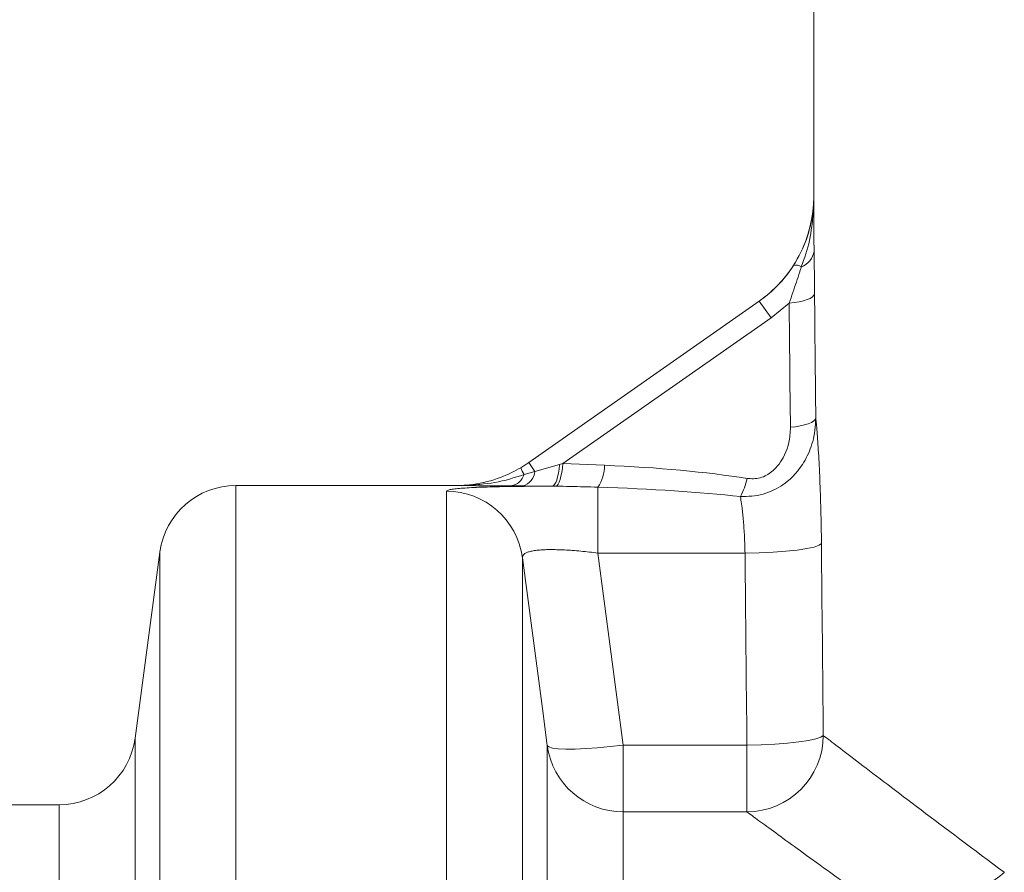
# Model space of a CAD drawing. Extents: x 193 to 943, y 26 to 526.
# Tile 222 of 256: x 394.43 to 398.29, y 123.51 to 126.85. Entities that reach past the tile are written whole.
import ezdxf

# ---------------------------------------------------------------- set-up
doc = ezdxf.new("R2010")
doc.units = 0
doc.layers.get('0').update_dxf_attribs({"lineweight": 25})
doc.layers.add('KG4_HLS_SYA', color=7, linetype='Continuous', lineweight=25)

# ---------------------------------------------------------------- blocks, each defined once
blk = doc.blocks.new('Kreis-A069HVQ07N', base_point=(394.5869, 123.779))
at = {"color": 0, "lineweight": -2}
blk.add_ellipse((394.5869, 124.079), major_axis=(0, -0.3), ratio=1, start_param=0, end_param=1.438245, dxfattribs=at)
blk = doc.blocks.new('Kreis-A069HVQ47N', base_point=(394.9815, 124.7686))
at = {"color": 0, "lineweight": -2}
blk.add_ellipse((395.2789, 124.729), major_axis=(0, 0.3), ratio=1, start_param=0, end_param=1.438245, dxfattribs=at)
blk = doc.blocks.new('Kreis-A069HVR27N', base_point=(397.3279, 125.751))
at = {"color": 0, "lineweight": -2}
blk.add_ellipse((397.0412, 126.1606), major_axis=(0.2867, -0.4096), ratio=1, start_param=0, end_param=0.960355, dxfattribs=at)
blk = doc.blocks.new('Spline-A069HWMQ7N', base_point=(397.328, 125.7511))
at = {"color": 0, "lineweight": -2}
for p, q in [((397.4524, 125.8764), (397.449, 125.8715)), ((397.4558, 125.8814), (397.4524, 125.8764)), ((397.4592, 125.8864), (397.4558, 125.8814)), ((397.4625, 125.8913), (397.4592, 125.8864)), ((397.4261, 125.8411), (397.4176, 125.8312)), ((397.4342, 125.8513), (397.4261, 125.8411)), ((397.442, 125.8617), (397.4342, 125.8513)), ((397.4455, 125.8666), (397.442, 125.8617)), ((397.449, 125.8715), (397.4455, 125.8666)), ((397.3905, 125.8028), (397.3805, 125.7937)), ((397.3998, 125.812), (397.3905, 125.8028)), ((397.4089, 125.8214), (397.3998, 125.812)), ((397.4176, 125.8312), (397.4089, 125.8214)), ((397.3387, 125.7594), (397.328, 125.7511)), ((397.3494, 125.7677), (397.3387, 125.7594)), ((397.3599, 125.7762), (397.3494, 125.7677)), ((397.3703, 125.7849), (397.3599, 125.7762)), ((397.3805, 125.7937), (397.3703, 125.7849))]:
    blk.add_line(p, q, dxfattribs=at)
blk = doc.blocks.new('Spline-A069HWMS7N', base_point=(396.1384, 125.0287))
at = {"color": 0, "lineweight": -2}
for p, q in [((396.3271, 125.0656), (396.3143, 125.0606)), ((396.3398, 125.0711), (396.3271, 125.0656)), ((396.349, 125.0754), (396.3398, 125.0711)), ((396.3581, 125.0799), (396.349, 125.0754)), ((396.3671, 125.0845), (396.3581, 125.0799)), ((396.376, 125.0892), (396.3671, 125.0845)), ((396.385, 125.0941), (396.376, 125.0892)), ((396.3939, 125.0989), (396.385, 125.0941)), ((396.1385, 125.0287), (396.1384, 125.0287)), ((396.1386, 125.0287), (396.1385, 125.0287)), ((396.1388, 125.0287), (396.1386, 125.0287)), ((396.1389, 125.0287), (396.1388, 125.0287)), ((396.139, 125.0287), (396.1389, 125.0287)), ((396.1391, 125.0287), (396.139, 125.0287)), ((396.1458, 125.0288), (396.1391, 125.0287)), ((396.1525, 125.0289), (396.1458, 125.0288)), ((396.1593, 125.0292), (396.1525, 125.0289)), ((396.166, 125.0295), (396.1593, 125.0292)), ((396.1727, 125.0299), (396.166, 125.0295)), ((396.1794, 125.0304), (396.1727, 125.0299)), ((396.1932, 125.0318), (396.1794, 125.0304)), ((396.207, 125.0335), (396.1932, 125.0318)), ((396.2208, 125.0357), (396.207, 125.0335)), ((396.2346, 125.0382), (396.2208, 125.0357)), ((396.2483, 125.041), (396.2346, 125.0382)), ((396.262, 125.0443), (396.2483, 125.041)), ((396.2752, 125.0478), (396.262, 125.0443)), ((396.2883, 125.0517), (396.2752, 125.0478)), ((396.3014, 125.0559), (396.2883, 125.0517)), ((396.3143, 125.0606), (396.3014, 125.0559))]:
    blk.add_line(p, q, dxfattribs=at)
blk = doc.blocks.new('Spline-A069HWMU7N', base_point=(397.4625, 125.8913))
at = {"color": 0, "lineweight": -2}
for p, q in [((397.5411, 126.1455), (397.5408, 126.1382)), ((397.5412, 126.1527), (397.5411, 126.1455)), ((397.5413, 126.16), (397.5412, 126.1527)), ((397.5413, 126.1607), (397.5413, 126.1606)), ((397.5413, 126.1606), (397.5413, 126.1605)), ((397.5413, 126.1605), (397.5413, 126.1603)), ((397.5413, 126.1603), (397.5413, 126.1602)), ((397.5413, 126.1602), (397.5413, 126.1601)), ((397.5413, 126.1601), (397.5413, 126.16)), ((397.5393, 126.1165), (397.538, 126.1041)), ((397.5399, 126.1237), (397.5393, 126.1165)), ((397.5404, 126.131), (397.5399, 126.1237)), ((397.5408, 126.1382), (397.5404, 126.131)), ((397.5324, 126.0671), (397.5299, 126.0549)), ((397.5346, 126.0794), (397.5324, 126.0671)), ((397.5365, 126.0917), (397.5346, 126.0794)), ((397.538, 126.1041), (397.5365, 126.0917)), ((397.5239, 126.0301), (397.5204, 126.0176)), ((397.5271, 126.0426), (397.5239, 126.0301)), ((397.5299, 126.0549), (397.5271, 126.0426)), ((397.5124, 125.9929), (397.5079, 125.9808)), ((397.5166, 126.0052), (397.5124, 125.9929)), ((397.5204, 126.0176), (397.5166, 126.0052)), ((397.497, 125.9555), (397.4906, 125.9425)), ((397.5029, 125.9688), (397.497, 125.9555)), ((397.5079, 125.9808), (397.5029, 125.9688)), ((397.4769, 125.9168), (397.4697, 125.904)), ((397.4838, 125.9296), (397.4769, 125.9168)), ((397.4906, 125.9425), (397.4838, 125.9296)), ((397.4697, 125.904), (397.4625, 125.8913))]:
    blk.add_line(p, q, dxfattribs=at)
blk = doc.blocks.new('Spline-A069HZCI7N', base_point=(397.5413, 125.9474))
at = {"color": 0, "lineweight": -2}
for p, q in [((397.5413, 126.1606), (397.5413, 126.1607)), ((397.5413, 126.1605), (397.5413, 126.1606)), ((397.5413, 126.1604), (397.5413, 126.1605)), ((397.5413, 126.1603), (397.5413, 126.1604)), ((397.5413, 126.1602), (397.5413, 126.1603)), ((397.5413, 126.1603), (397.5413, 126.1603)), ((397.5413, 126.1559), (397.5413, 126.1602)), ((397.5413, 126.1516), (397.5413, 126.1559)), ((397.5413, 126.1473), (397.5413, 126.1516)), ((397.5413, 126.143), (397.5413, 126.1473)), ((397.5414, 126.1387), (397.5413, 126.143)), ((397.5414, 126.1344), (397.5414, 126.1387)), ((397.5414, 126.1181), (397.5414, 126.1344)), ((397.5415, 126.1019), (397.5414, 126.1181)), ((397.5415, 126.0857), (397.5415, 126.1019)), ((397.5416, 126.0696), (397.5415, 126.0857)), ((397.5417, 126.0536), (397.5416, 126.0696)), ((397.5418, 126.0377), (397.5417, 126.0536)), ((397.5419, 126.0224), (397.5418, 126.0377)), ((397.5421, 126.0072), (397.5419, 126.0224)), ((397.5422, 125.9922), (397.5421, 126.0072)), ((397.5423, 125.9772), (397.5422, 125.9922)), ((397.5425, 125.9623), (397.5423, 125.9772)), ((397.5427, 125.9474), (397.5425, 125.9623))]:
    blk.add_line(p, q, dxfattribs=at)
blk = doc.blocks.new('Spline-A069HZCK7N', base_point=(397.5427, 125.7804))
at = {"color": 0, "lineweight": -2}
for p, q in [((397.5427, 125.9439), (397.5427, 125.9474)), ((397.5427, 125.9405), (397.5427, 125.9439)), ((397.5428, 125.937), (397.5427, 125.9405)), ((397.5428, 125.9336), (397.5428, 125.937)), ((397.5429, 125.9301), (397.5428, 125.9336)), ((397.5429, 125.9266), (397.5429, 125.9301)), ((397.5431, 125.9153), (397.5429, 125.9266)), ((397.5432, 125.9037), (397.5431, 125.9153)), ((397.5434, 125.892), (397.5432, 125.9037)), ((397.5435, 125.88), (397.5434, 125.892)), ((397.5437, 125.8679), (397.5435, 125.88)), ((397.5438, 125.8555), (397.5437, 125.8679)), ((397.5439, 125.8433), (397.5438, 125.8555)), ((397.544, 125.8309), (397.5439, 125.8433)), ((397.5442, 125.8184), (397.544, 125.8309)), ((397.5443, 125.8058), (397.5442, 125.8184)), ((397.5444, 125.7931), (397.5443, 125.8058)), ((397.5445, 125.7804), (397.5444, 125.7931))]:
    blk.add_line(p, q, dxfattribs=at)
blk = doc.blocks.new('Ellipse-A069HZCM7N', base_point=(397.5442, 125.2252))
at = {"color": 0, "lineweight": -2, "extrusion": (0, 0, -1)}
blk.add_ellipse((408.3162, 134.2646), major_axis=(2.5436, 35.4169), ratio=0.295635, start_param=4.435147, end_param=4.449311, dxfattribs=at)
blk = doc.blocks.new('Spline-A069HZCO7N', base_point=(397.5494, 124.8019))
at = {"color": 0, "lineweight": -2}
for p, q in [((397.5494, 125.2941), (397.5497, 125.2905)), ((397.5497, 125.2905), (397.5501, 125.2868)), ((397.5501, 125.2868), (397.5505, 125.2831)), ((397.5505, 125.2831), (397.5509, 125.2793)), ((397.5509, 125.2793), (397.5513, 125.2754)), ((397.5513, 125.2754), (397.5516, 125.2713)), ((397.5516, 125.2713), (397.5523, 125.2641)), ((397.5523, 125.2641), (397.553, 125.2564)), ((397.553, 125.2564), (397.5537, 125.2482)), ((397.5537, 125.2482), (397.5544, 125.2395)), ((397.5544, 125.2395), (397.5551, 125.2305)), ((397.5551, 125.2305), (397.5558, 125.221)), ((397.5558, 125.221), (397.5565, 125.2112)), ((397.5565, 125.2112), (397.5572, 125.2011)), ((397.5572, 125.2011), (397.5579, 125.1906)), ((397.5579, 125.1906), (397.5586, 125.1797)), ((397.5586, 125.1797), (397.5593, 125.1685)), ((397.5593, 125.1685), (397.56, 125.157)), ((397.56, 125.157), (397.5607, 125.1451)), ((397.5607, 125.1451), (397.5613, 125.1328)), ((397.5613, 125.1328), (397.562, 125.1202)), ((397.562, 125.1202), (397.5627, 125.1073)), ((397.5627, 125.1073), (397.5633, 125.0941)), ((397.5633, 125.0941), (397.564, 125.0806)), ((397.564, 125.0806), (397.5646, 125.0668)), ((397.5646, 125.0668), (397.5652, 125.0528)), ((397.5652, 125.0528), (397.5658, 125.0386)), ((397.5658, 125.0386), (397.5663, 125.0241)), ((397.5663, 125.0241), (397.5669, 125.0094)), ((397.5669, 125.0094), (397.5674, 124.9945)), ((397.5674, 124.9945), (397.5679, 124.9793)), ((397.5679, 124.9793), (397.5684, 124.9639)), ((397.5684, 124.9639), (397.5688, 124.9483)), ((397.5688, 124.9483), (397.5692, 124.9326)), ((397.5692, 124.9326), (397.5696, 124.9166)), ((397.5696, 124.9166), (397.57, 124.9005)), ((397.57, 124.9005), (397.5703, 124.8843)), ((397.5703, 124.8843), (397.5706, 124.868)), ((397.5706, 124.868), (397.5708, 124.8515)), ((397.5708, 124.8515), (397.5711, 124.835)), ((397.5711, 124.835), (397.5713, 124.8185)), ((397.5713, 124.8185), (397.5715, 124.8019))]:
    blk.add_line(p, q, dxfattribs=at)
blk = doc.blocks.new('Ellipse-A069HZCQ7N', base_point=(397.5675, 123.723))
at = {"color": 0, "lineweight": -2, "extrusion": (0, 0, -1)}
blk.add_ellipse((408.3162, 131.4144), major_axis=(0, 88.2483), ratio=0.122099, start_param=4.628842, end_param=4.637388, dxfattribs=at)
blk = doc.blocks.new('Spline-A069HZCS7N', base_point=(397.5788, 123.514))
at = {"color": 0, "lineweight": -2}
for p, q in [((397.5852, 124.0452), (397.5788, 124.0501)), ((397.5916, 124.0402), (397.5852, 124.0452)), ((397.5983, 124.0351), (397.5916, 124.0402)), ((397.6052, 124.0298), (397.5983, 124.0351)), ((397.6124, 124.0243), (397.6052, 124.0298)), ((397.6201, 124.0184), (397.6124, 124.0243)), ((397.6283, 124.0121), (397.6201, 124.0184)), ((397.637, 124.0054), (397.6283, 124.0121)), ((397.6462, 123.9984), (397.637, 124.0054)), ((397.6558, 123.991), (397.6462, 123.9984)), ((397.6659, 123.9833), (397.6558, 123.991)), ((397.6763, 123.9753), (397.6659, 123.9833)), ((397.6871, 123.9671), (397.6763, 123.9753)), ((397.6982, 123.9586), (397.6871, 123.9671)), ((397.7097, 123.9498), (397.6982, 123.9586)), ((397.7216, 123.9407), (397.7097, 123.9498)), ((397.7339, 123.9313), (397.7216, 123.9407)), ((397.7466, 123.9217), (397.7339, 123.9313)), ((397.7597, 123.9117), (397.7466, 123.9217)), ((397.7731, 123.9014), (397.7597, 123.9117)), ((397.787, 123.8909), (397.7731, 123.9014)), ((397.8013, 123.88), (397.787, 123.8909)), ((397.8159, 123.8689), (397.8013, 123.88)), ((397.831, 123.8574), (397.8159, 123.8689)), ((397.846, 123.846), (397.831, 123.8574)), ((397.8614, 123.8343), (397.846, 123.846)), ((397.8772, 123.8223), (397.8614, 123.8343)), ((397.8934, 123.8101), (397.8772, 123.8223)), ((397.9099, 123.7976), (397.8934, 123.8101)), ((397.9267, 123.7848), (397.9099, 123.7976)), ((397.944, 123.7718), (397.9267, 123.7848)), ((397.9615, 123.7585), (397.944, 123.7718)), ((397.9795, 123.7449), (397.9615, 123.7585)), ((397.9978, 123.7312), (397.9795, 123.7449)), ((398.0164, 123.7171), (397.9978, 123.7312)), ((398.0353, 123.7029), (398.0164, 123.7171)), ((398.0545, 123.6884), (398.0353, 123.7029)), ((398.0739, 123.6738), (398.0545, 123.6884)), ((398.0937, 123.6589), (398.0739, 123.6738)), ((398.1139, 123.6437), (398.0937, 123.6589)), ((398.1345, 123.6283), (398.1139, 123.6437)), ((398.1555, 123.6126), (398.1345, 123.6283)), ((398.1768, 123.5966), (398.1555, 123.6126)), ((398.1986, 123.5804), (398.1768, 123.5966)), ((398.2206, 123.564), (398.1986, 123.5804)), ((398.2428, 123.5474), (398.2206, 123.564)), ((398.2651, 123.5307), (398.2428, 123.5474)), ((398.2875, 123.514), (398.2651, 123.5307))]:
    blk.add_line(p, q, dxfattribs=at)
blk = doc.blocks.new('Spline-A069HZFE7N', base_point=(397.2798, 123.3445))
at = {"color": 0, "lineweight": -2}
for p, q in [((397.2798, 123.7507), (397.2851, 123.7468)), ((397.2851, 123.7468), (397.2904, 123.7429)), ((397.2904, 123.7429), (397.2958, 123.739)), ((397.2958, 123.739), (397.3014, 123.7348)), ((397.3014, 123.7348), (397.3073, 123.7306)), ((397.3073, 123.7306), (397.3135, 123.7261)), ((397.3135, 123.7261), (397.32, 123.7213)), ((397.32, 123.7213), (397.3269, 123.7163)), ((397.3269, 123.7163), (397.3341, 123.711)), ((397.3341, 123.711), (397.3416, 123.7055)), ((397.3416, 123.7055), (397.3495, 123.6998)), ((397.3495, 123.6998), (397.3576, 123.6938)), ((397.3576, 123.6938), (397.3659, 123.6877)), ((397.3659, 123.6877), (397.3746, 123.6814)), ((397.3746, 123.6814), (397.3835, 123.6749)), ((397.3835, 123.6749), (397.3927, 123.6682)), ((397.3927, 123.6682), (397.4022, 123.6613)), ((397.4022, 123.6613), (397.4119, 123.6542)), ((397.4119, 123.6542), (397.4221, 123.6468)), ((397.4221, 123.6468), (397.4325, 123.6392)), ((397.4325, 123.6392), (397.4432, 123.6314)), ((397.4432, 123.6314), (397.4543, 123.6234)), ((397.4543, 123.6234), (397.4656, 123.6152)), ((397.4656, 123.6152), (397.4771, 123.6068)), ((397.4771, 123.6068), (397.489, 123.5982)), ((397.489, 123.5982), (397.5011, 123.5894)), ((397.5011, 123.5894), (397.5136, 123.5804)), ((397.5136, 123.5804), (397.5263, 123.5712)), ((397.5263, 123.5712), (397.5392, 123.5618)), ((397.5392, 123.5618), (397.5525, 123.5522)), ((397.5525, 123.5522), (397.5662, 123.5423)), ((397.5662, 123.5423), (397.5802, 123.5322)), ((397.5802, 123.5322), (397.5944, 123.5219)), ((397.5944, 123.5219), (397.6089, 123.5114)), ((397.6089, 123.5114), (397.6237, 123.5007)), ((397.6237, 123.5007), (397.6388, 123.4898)), ((397.6388, 123.4898), (397.6541, 123.4788)), ((397.6541, 123.4788), (397.6697, 123.4676)), ((397.6697, 123.4676), (397.6856, 123.4561)), ((397.6856, 123.4561), (397.7017, 123.4445)), ((397.7017, 123.4445), (397.7182, 123.4327)), ((397.7182, 123.4327), (397.735, 123.4206)), ((397.735, 123.4206), (397.7522, 123.4083)), ((397.7522, 123.4083), (397.7696, 123.3957)), ((397.7696, 123.3957), (397.7873, 123.3831)), ((397.7873, 123.3831), (397.8052, 123.3703)), ((397.8052, 123.3703), (397.8232, 123.3574)), ((397.8232, 123.3574), (397.8412, 123.3445))]:
    blk.add_line(p, q, dxfattribs=at)
blk = doc.blocks.new('Kreis-A069HZIS7N', base_point=(396.4982, 123.7507))
at = {"color": 0, "lineweight": -2}
blk.add_ellipse((396.7953, 124.0505), major_axis=(-0.2971, -0.04), ratio=1, start_param=0, end_param=1.437917, dxfattribs=at)
blk = doc.blocks.new('Polylinie-A069HZIW7N', base_point=(396.4009, 124.0105))
at = {"color": 0, "lineweight": -2}
for p, q in [((396.4009, 124.7464), (396.4789, 124.1561)), ((396.4789, 124.1561), (396.4982, 124.0105))]:
    blk.add_line(p, q, dxfattribs=at)
blk = doc.blocks.new('Spline-A069HZJS7N', base_point=(396.1035, 125.0063))
at = {"color": 0, "lineweight": -2}
for p, q in [((396.4368, 125.0261), (396.4218, 125.026)), ((396.452, 125.0263), (396.4368, 125.0261)), ((396.4674, 125.0264), (396.452, 125.0263)), ((396.483, 125.0265), (396.4674, 125.0264)), ((396.4988, 125.0266), (396.483, 125.0265)), ((396.5019, 125.0266), (396.4988, 125.0266)), ((396.5051, 125.0266), (396.5019, 125.0266)), ((396.5082, 125.0266), (396.5051, 125.0266)), ((396.5113, 125.0267), (396.5082, 125.0266)), ((396.5145, 125.0267), (396.5113, 125.0267)), ((396.5176, 125.0267), (396.5145, 125.0267)), ((396.105, 125.0075), (396.1036, 125.0063)), ((396.1065, 125.0087), (396.105, 125.0075)), ((396.1085, 125.0098), (396.1065, 125.0087)), ((396.1109, 125.0109), (396.1085, 125.0098)), ((396.1141, 125.012), (396.1109, 125.0109)), ((396.1182, 125.013), (396.1141, 125.012)), ((396.1218, 125.0137), (396.1182, 125.013)), ((396.1261, 125.0144), (396.1218, 125.0137)), ((396.1308, 125.0151), (396.1261, 125.0144)), ((396.136, 125.0158), (396.1308, 125.0151)), ((396.1416, 125.0164), (396.136, 125.0158)), ((396.1477, 125.017), (396.1416, 125.0164)), ((396.1542, 125.0176), (396.1477, 125.017)), ((396.161, 125.0182), (396.1542, 125.0176)), ((396.1683, 125.0187), (396.161, 125.0182)), ((396.176, 125.0193), (396.1683, 125.0187)), ((396.184, 125.0198), (396.176, 125.0193)), ((396.1925, 125.0203), (396.184, 125.0198)), ((396.2014, 125.0207), (396.1925, 125.0203)), ((396.2107, 125.0212), (396.2014, 125.0207)), ((396.2204, 125.0216), (396.2107, 125.0212)), ((396.2304, 125.022), (396.2204, 125.0216)), ((396.2409, 125.0224), (396.2304, 125.022)), ((396.2517, 125.0228), (396.2409, 125.0224)), ((396.2629, 125.0231), (396.2517, 125.0228)), ((396.2744, 125.0234), (396.2629, 125.0231)), ((396.2862, 125.0237), (396.2744, 125.0234)), ((396.2984, 125.024), (396.2862, 125.0237)), ((396.3109, 125.0243), (396.2984, 125.024)), ((396.3237, 125.0246), (396.3109, 125.0243)), ((396.3368, 125.0248), (396.3237, 125.0246)), ((396.3503, 125.025), (396.3368, 125.0248)), ((396.3641, 125.0253), (396.3503, 125.025)), ((396.3781, 125.0254), (396.3641, 125.0253)), ((396.3924, 125.0256), (396.3781, 125.0254)), ((396.407, 125.0258), (396.3924, 125.0256)), ((396.4218, 125.026), (396.407, 125.0258))]:
    blk.add_line(p, q, dxfattribs=at)
blk = doc.blocks.new('Spline-A069HZJU7N', base_point=(396.1384, 125.0277))
at = {"color": 0, "lineweight": -2}
for p, q in [((396.1384, 125.0287), (396.1385, 125.0287)), ((396.1385, 125.0287), (396.1386, 125.0287)), ((396.1386, 125.0287), (396.1387, 125.0287)), ((396.1387, 125.0287), (396.1388, 125.0287)), ((396.1388, 125.0287), (396.1389, 125.0287)), ((396.1389, 125.0287), (396.139, 125.0287)), ((396.139, 125.0287), (396.1392, 125.0287)), ((396.1392, 125.0287), (396.1394, 125.0287)), ((396.1394, 125.0287), (396.1397, 125.0287)), ((396.1397, 125.0287), (396.1399, 125.0287)), ((396.1399, 125.0287), (396.1401, 125.0287)), ((396.1401, 125.0287), (396.1403, 125.0287)), ((396.1403, 125.0287), (396.1412, 125.0287)), ((396.1412, 125.0287), (396.142, 125.0287)), ((396.142, 125.0287), (396.1429, 125.0287)), ((396.1429, 125.0287), (396.1438, 125.0287)), ((396.1438, 125.0287), (396.1446, 125.0287)), ((396.1446, 125.0287), (396.1455, 125.0287)), ((396.1455, 125.0287), (396.1474, 125.0287)), ((396.1474, 125.0287), (396.1494, 125.0287)), ((396.1494, 125.0287), (396.1513, 125.0287)), ((396.1513, 125.0287), (396.1533, 125.0287)), ((396.1533, 125.0287), (396.1552, 125.0287)), ((396.1552, 125.0287), (396.1572, 125.0286)), ((396.1572, 125.0286), (396.1725, 125.0286)), ((396.1725, 125.0286), (396.1879, 125.0286)), ((396.1879, 125.0286), (396.2032, 125.0285)), ((396.2032, 125.0285), (396.2185, 125.0284)), ((396.2185, 125.0284), (396.2338, 125.0284)), ((396.2338, 125.0284), (396.249, 125.0283)), ((396.249, 125.0283), (396.2509, 125.0283)), ((396.2509, 125.0283), (396.2527, 125.0283)), ((396.2527, 125.0283), (396.2546, 125.0283)), ((396.2546, 125.0283), (396.2565, 125.0283)), ((396.2565, 125.0283), (396.2583, 125.0283)), ((396.2583, 125.0283), (396.2602, 125.0283)), ((396.2602, 125.0283), (396.2765, 125.0282)), ((396.2765, 125.0282), (396.2927, 125.0281)), ((396.2927, 125.0281), (396.3087, 125.028)), ((396.3087, 125.028), (396.3247, 125.0279)), ((396.3247, 125.0279), (396.3407, 125.0278)), ((396.3407, 125.0278), (396.3566, 125.0277))]:
    blk.add_line(p, q, dxfattribs=at)
blk = doc.blocks.new('Kreis-A069HZJW7N', base_point=(396.1035, 124.7464))
at = {"color": 0, "lineweight": -2}
blk.add_ellipse((396.1037, 124.7065), major_axis=(0.2972, 0.0399), ratio=1, start_param=0, end_param=1.438004, dxfattribs=at)
blk = doc.blocks.new('Spline-A069HZP87N', base_point=(397.9327, 123.3499))
at = {"color": 0, "lineweight": -2}
for p, q in [((398.2516, 123.4853), (398.2415, 123.4781)), ((398.2612, 123.4924), (398.2516, 123.4853)), ((398.2703, 123.4995), (398.2612, 123.4924)), ((398.279, 123.5067), (398.2703, 123.4995)), ((398.2872, 123.5138), (398.279, 123.5067)), ((398.2873, 123.5138), (398.2872, 123.5138)), ((398.2874, 123.5139), (398.2873, 123.5139)), ((398.2873, 123.5139), (398.2873, 123.5138)), ((398.2875, 123.514), (398.2874, 123.514)), ((398.2874, 123.514), (398.2874, 123.5139)), ((398.2875, 123.514), (398.2875, 123.514)), ((398.1949, 123.4487), (398.1871, 123.4442)), ((398.2025, 123.4531), (398.1949, 123.4487)), ((398.2099, 123.4576), (398.2025, 123.4531)), ((398.2171, 123.4621), (398.2099, 123.4576)), ((398.2242, 123.4665), (398.2171, 123.4621)), ((398.231, 123.471), (398.2242, 123.4665)), ((398.2415, 123.4781), (398.231, 123.471)), ((398.114, 123.4077), (398.1064, 123.4044)), ((398.1215, 123.4111), (398.114, 123.4077)), ((398.1289, 123.4145), (398.1215, 123.4111)), ((398.1361, 123.4178), (398.1289, 123.4145)), ((398.1451, 123.4222), (398.1361, 123.4178)), ((398.1539, 123.4266), (398.1451, 123.4222)), ((398.1625, 123.4309), (398.1539, 123.4266)), ((398.1709, 123.4354), (398.1625, 123.4309)), ((398.1791, 123.4398), (398.1709, 123.4354)), ((398.1871, 123.4442), (398.1791, 123.4398)), ((398.0149, 123.3706), (398.0064, 123.368)), ((398.0233, 123.3733), (398.0149, 123.3706)), ((398.0316, 123.376), (398.0233, 123.3733)), ((398.0397, 123.3787), (398.0316, 123.376)), ((398.0486, 123.3818), (398.0397, 123.3787)), ((398.0573, 123.385), (398.0486, 123.3818)), ((398.0659, 123.3881), (398.0573, 123.385)), ((398.0743, 123.3913), (398.0659, 123.3881)), ((398.0826, 123.3945), (398.0743, 123.3913)), ((398.0906, 123.3978), (398.0826, 123.3945)), ((398.0986, 123.4011), (398.0906, 123.3978)), ((398.1064, 123.4044), (398.0986, 123.4011)), ((397.9422, 123.352), (397.9327, 123.3499)), ((397.9517, 123.3541), (397.9422, 123.352)), ((397.9612, 123.3563), (397.9517, 123.3541)), ((397.9705, 123.3585), (397.9612, 123.3563)), ((397.9797, 123.3607), (397.9705, 123.3585)), ((397.9888, 123.3631), (397.9797, 123.3607)), ((397.9977, 123.3655), (397.9888, 123.3631)), ((398.0064, 123.368), (397.9977, 123.3655))]:
    blk.add_line(p, q, dxfattribs=at)
blk = doc.blocks.new('Kreis-A069HZPA7N', base_point=(397.2798, 123.7507))
at = {"color": 0, "lineweight": -2}
blk.add_ellipse((397.2778, 124.0517), major_axis=(0.002, -0.301), ratio=1, start_param=0, end_param=1.558772, dxfattribs=at)
blk = doc.blocks.new('Polylinie-A069HZRA7N', base_point=(396.4982, 123.9964))
at = {"color": 0, "lineweight": -2}
for p, q in [((396.4982, 124.0105), (396.5038, 124.0049)), ((396.5038, 124.0049), (396.518, 124.0006)), ((396.518, 124.0006), (396.5404, 123.9977)), ((396.5404, 123.9977), (396.5703, 123.9964)), ((396.5703, 123.9964), (396.6068, 123.9967)), ((396.6068, 123.9967), (396.6489, 123.9985)), ((396.6489, 123.9985), (396.6953, 124.0019)), ((396.6953, 124.0019), (396.7447, 124.0067)), ((396.7447, 124.0067), (396.7955, 124.0127))]:
    blk.add_line(p, q, dxfattribs=at)
blk = doc.blocks.new('Spline-A069HZRC7N', base_point=(396.4009, 124.7464))
at = {"color": 0, "lineweight": -2}
for p, q in [((396.4043, 124.7567), (396.4037, 124.7556)), ((396.405, 124.7578), (396.4043, 124.7567)), ((396.4059, 124.7589), (396.405, 124.7578)), ((396.4069, 124.7599), (396.4059, 124.7589)), ((396.4086, 124.7613), (396.4069, 124.7599)), ((396.4106, 124.7627), (396.4086, 124.7613)), ((396.4128, 124.7641), (396.4106, 124.7627)), ((396.4153, 124.7653), (396.4128, 124.7641)), ((396.4181, 124.7665), (396.4153, 124.7653)), ((396.4211, 124.7677), (396.4181, 124.7665)), ((396.4242, 124.7687), (396.4211, 124.7677)), ((396.4275, 124.7697), (396.4242, 124.7687)), ((396.431, 124.7707), (396.4275, 124.7697)), ((396.4347, 124.7716), (396.431, 124.7707)), ((396.4386, 124.7724), (396.4347, 124.7716)), ((396.4427, 124.7732), (396.4386, 124.7724)), ((396.4472, 124.7739), (396.4427, 124.7732)), ((396.4519, 124.7746), (396.4472, 124.7739)), ((396.4567, 124.7752), (396.4519, 124.7746)), ((396.4618, 124.7758), (396.4567, 124.7752)), ((396.4671, 124.7763), (396.4618, 124.7758)), ((396.4726, 124.7767), (396.4671, 124.7763)), ((396.4781, 124.777), (396.4726, 124.7767)), ((396.4837, 124.7773), (396.4781, 124.777)), ((396.4895, 124.7776), (396.4837, 124.7773)), ((396.4955, 124.7778), (396.4895, 124.7776)), ((396.5017, 124.7779), (396.4955, 124.7778)), ((396.508, 124.778), (396.5017, 124.7779)), ((396.5147, 124.778), (396.508, 124.778)), ((396.5216, 124.7779), (396.5147, 124.778)), ((396.5287, 124.7778), (396.5216, 124.7779)), ((396.5359, 124.7777), (396.5287, 124.7778)), ((396.5432, 124.7775), (396.5359, 124.7777)), ((396.5507, 124.7772), (396.5432, 124.7775)), ((396.558, 124.7769), (396.5507, 124.7772)), ((396.5655, 124.7765), (396.558, 124.7769)), ((396.573, 124.7761), (396.5655, 124.7765)), ((396.5806, 124.7757), (396.573, 124.7761)), ((396.5883, 124.7752), (396.5806, 124.7757)), ((396.5961, 124.7746), (396.5883, 124.7752)), ((396.6043, 124.774), (396.5961, 124.7746)), ((396.6126, 124.7733), (396.6043, 124.774)), ((396.621, 124.7726), (396.6126, 124.7733)), ((396.6294, 124.7719), (396.621, 124.7726)), ((396.6378, 124.7711), (396.6294, 124.7719)), ((396.6463, 124.7702), (396.6378, 124.7711)), ((396.6546, 124.7693), (396.6463, 124.7702)), ((396.6629, 124.7684), (396.6546, 124.7693)), ((396.6712, 124.7675), (396.6629, 124.7684)), ((396.6795, 124.7665), (396.6712, 124.7675)), ((396.6878, 124.7655), (396.6795, 124.7665)), ((396.6962, 124.7645), (396.6878, 124.7655)), ((396.4014, 124.7487), (396.4009, 124.7464)), ((396.4019, 124.7511), (396.4014, 124.7487)), ((396.4023, 124.7522), (396.4019, 124.7511)), ((396.4027, 124.7534), (396.4023, 124.7522)), ((396.4031, 124.7545), (396.4027, 124.7534)), ((396.4037, 124.7556), (396.4031, 124.7545))]:
    blk.add_line(p, q, dxfattribs=at)
blk = doc.blocks.new('Polylinie-A069HZRE7N', base_point=(397.2798, 124.0127))
at = {"color": 0, "lineweight": -2}
for p, q in [((397.483, 124.0247), (397.4387, 124.02)), ((397.5203, 124.0302), (397.483, 124.0247)), ((397.5493, 124.0364), (397.5203, 124.0302)), ((397.569, 124.0431), (397.5493, 124.0364)), ((397.5788, 124.0501), (397.569, 124.0431)), ((397.3353, 124.0139), (397.2798, 124.0127)), ((397.3889, 124.0164), (397.3353, 124.0139)), ((397.4387, 124.02), (397.3889, 124.0164))]:
    blk.add_line(p, q, dxfattribs=at)
blk = doc.blocks.new('Polylinie-A069HZRG7N', base_point=(397.2723, 124.7645))
at = {"color": 0, "lineweight": -2}
for p, q in [((397.5621, 124.7949), (397.5427, 124.7882)), ((397.5715, 124.8019), (397.5621, 124.7949)), ((397.3281, 124.7657), (397.2723, 124.7645)), ((397.382, 124.7681), (397.3281, 124.7657)), ((397.432, 124.7717), (397.382, 124.7681)), ((397.4764, 124.7764), (397.432, 124.7717)), ((397.5138, 124.782), (397.4764, 124.7764)), ((397.5427, 124.7882), (397.5138, 124.782))]:
    blk.add_line(p, q, dxfattribs=at)
blk = doc.blocks.new('Ellipse-A069HZRI7N', base_point=(397.2682, 123.6857))
at = {"color": 0, "lineweight": -2, "extrusion": (0, 0, -1)}
blk.add_ellipse((408.3162, 131.377), major_axis=(0, 88.2483), ratio=0.125498, start_param=4.628842, end_param=4.637388, dxfattribs=at)
blk = doc.blocks.new('Spline-A069HZRK7N', base_point=(396.5323, 125.0224))
at = {"color": 0, "lineweight": -2}
for p, q in [((396.5324, 125.0266), (396.5461, 125.0264)), ((396.5461, 125.0264), (396.5597, 125.0261)), ((396.5597, 125.0261), (396.5734, 125.0258)), ((396.5734, 125.0258), (396.5871, 125.0255)), ((396.5871, 125.0255), (396.6008, 125.0252)), ((396.6008, 125.0252), (396.6144, 125.0249)), ((396.6144, 125.0249), (396.6281, 125.0245)), ((396.6281, 125.0245), (396.6417, 125.0241)), ((396.6417, 125.0241), (396.6553, 125.0237)), ((396.6553, 125.0237), (396.669, 125.0233)), ((396.669, 125.0233), (396.6826, 125.0228)), ((396.6826, 125.0228), (396.6962, 125.0224))]:
    blk.add_line(p, q, dxfattribs=at)
blk = doc.blocks.new('Spline-A069HZRQ7N', base_point=(397.2543, 124.9858))
at = {"color": 0, "lineweight": -2}
for p, q in [((397.5456, 125.2454), (397.5469, 125.2575)), ((397.5469, 125.2575), (397.5479, 125.2697)), ((397.5479, 125.2697), (397.5487, 125.2819)), ((397.5487, 125.2819), (397.5494, 125.2941)), ((397.5398, 125.2115), (397.5419, 125.2214)), ((397.5419, 125.2214), (397.544, 125.2334)), ((397.544, 125.2334), (397.5456, 125.2454)), ((397.5279, 125.1728), (397.5314, 125.1824)), ((397.5314, 125.1824), (397.5345, 125.192)), ((397.5345, 125.192), (397.5373, 125.2017)), ((397.5373, 125.2017), (397.5398, 125.2115)), ((397.5119, 125.1369), (397.5162, 125.1456)), ((397.5162, 125.1456), (397.5203, 125.1545)), ((397.5203, 125.1545), (397.5242, 125.1634)), ((397.5242, 125.1634), (397.5279, 125.1728)), ((397.4887, 125.0992), (397.4972, 125.1117)), ((397.4972, 125.1117), (397.5024, 125.1199)), ((397.5024, 125.1199), (397.5073, 125.1284)), ((397.5073, 125.1284), (397.5119, 125.1369)), ((397.4488, 125.0543), (397.4596, 125.0647)), ((397.4596, 125.0647), (397.4699, 125.0757)), ((397.4699, 125.0757), (397.4796, 125.0872)), ((397.4796, 125.0872), (397.4887, 125.0992)), ((397.4035, 125.0212), (397.4123, 125.0265)), ((397.4123, 125.0265), (397.4209, 125.0322)), ((397.4209, 125.0322), (397.4292, 125.0382)), ((397.4292, 125.0382), (397.4374, 125.0446)), ((397.4374, 125.0446), (397.4488, 125.0543)), ((397.2987, 124.9875), (397.3097, 124.9886)), ((397.3097, 124.9886), (397.3206, 124.9902)), ((397.3206, 124.9902), (397.3318, 124.9924)), ((397.3318, 124.9924), (397.3428, 124.9952)), ((397.3428, 124.9952), (397.3537, 124.9986)), ((397.3537, 124.9986), (397.3644, 125.0024)), ((397.3644, 125.0024), (397.3749, 125.0067)), ((397.3749, 125.0067), (397.3853, 125.0115)), ((397.3853, 125.0115), (397.3945, 125.0162)), ((397.3945, 125.0162), (397.4035, 125.0212)), ((397.2543, 124.9858), (397.2654, 124.986)), ((397.2654, 124.986), (397.2766, 124.9863)), ((397.2766, 124.9863), (397.2877, 124.9867)), ((397.2877, 124.9867), (397.2987, 124.9875))]:
    blk.add_line(p, q, dxfattribs=at)
blk = doc.blocks.new('Spline-A069HZRS7N', base_point=(397.2543, 124.7645))
at = {"color": 0, "lineweight": -2}
for p, q in [((397.2553, 124.979), (397.2543, 124.9858)), ((397.2564, 124.9721), (397.2553, 124.979)), ((397.2574, 124.965), (397.2564, 124.9721)), ((397.2584, 124.9577), (397.2574, 124.965)), ((397.2595, 124.9501), (397.2584, 124.9577)), ((397.2605, 124.9421), (397.2595, 124.9501)), ((397.2612, 124.9361), (397.2605, 124.9421)), ((397.2619, 124.93), (397.2612, 124.9361)), ((397.2626, 124.9236), (397.2619, 124.93)), ((397.2633, 124.917), (397.2626, 124.9236)), ((397.264, 124.9103), (397.2633, 124.917)), ((397.2646, 124.9034), (397.264, 124.9103)), ((397.2653, 124.8966), (397.2646, 124.9034)), ((397.2659, 124.8897), (397.2653, 124.8966)), ((397.2665, 124.8826), (397.2659, 124.8897)), ((397.267, 124.8755), (397.2665, 124.8826)), ((397.2676, 124.8682), (397.267, 124.8755)), ((397.2681, 124.8609), (397.2676, 124.8682)), ((397.2686, 124.8532), (397.2681, 124.8609)), ((397.2691, 124.8454), (397.2686, 124.8532)), ((397.2696, 124.8375), (397.2691, 124.8454)), ((397.2701, 124.8295), (397.2696, 124.8375)), ((397.2705, 124.8214), (397.2701, 124.8295)), ((397.2708, 124.8132), (397.2705, 124.8214)), ((397.2711, 124.8052), (397.2708, 124.8132)), ((397.2714, 124.7972), (397.2711, 124.8052)), ((397.2717, 124.7891), (397.2714, 124.7972)), ((397.2719, 124.7809), (397.2717, 124.7891)), ((397.2721, 124.7727), (397.2719, 124.7809)), ((397.2723, 124.7645), (397.2721, 124.7727))]:
    blk.add_line(p, q, dxfattribs=at)
blk = doc.blocks.new('Ellipse-A069HZTA7N', base_point=(396.6916, 124.9866))
at = {"color": 0, "lineweight": -2, "extrusion": (0, 0, -1)}
blk.add_ellipse((395.7547, 124.7272), major_axis=(-2.0202, -0.092), ratio=0.141343, start_param=2.062042, end_param=2.41373, dxfattribs=at)
blk = doc.blocks.new('Spline-A069HZUK7N', base_point=(397.28, 125.0557))
at = {"color": 0, "lineweight": -2}
for p, q in [((397.4483, 125.226), (397.4474, 125.2182)), ((397.4489, 125.2338), (397.4483, 125.226)), ((397.4494, 125.2417), (397.4489, 125.2338)), ((397.4498, 125.2495), (397.4494, 125.2417)), ((397.4502, 125.2573), (397.4498, 125.2495)), ((397.4408, 125.1855), (397.437, 125.1732)), ((397.444, 125.1979), (397.4408, 125.1855)), ((397.4463, 125.2104), (397.444, 125.1979)), ((397.4474, 125.2182), (397.4463, 125.2104)), ((397.4271, 125.1491), (397.4211, 125.1375)), ((397.4324, 125.161), (397.4271, 125.1491)), ((397.437, 125.1732), (397.4324, 125.161)), ((397.3998, 125.1058), (397.3935, 125.0986)), ((397.4057, 125.1133), (397.3998, 125.1058)), ((397.4112, 125.1212), (397.4057, 125.1133)), ((397.4163, 125.1292), (397.4112, 125.1212)), ((397.4211, 125.1375), (397.4163, 125.1292)), ((397.3507, 125.0664), (397.3445, 125.0637)), ((397.3566, 125.0695), (397.3507, 125.0664)), ((397.3621, 125.0726), (397.3566, 125.0695)), ((397.3674, 125.076), (397.3621, 125.0726)), ((397.3725, 125.0797), (397.3674, 125.076)), ((397.3774, 125.0835), (397.3725, 125.0797)), ((397.3822, 125.0875), (397.3774, 125.0835)), ((397.3868, 125.0918), (397.3822, 125.0875)), ((397.3935, 125.0986), (397.3868, 125.0918)), ((397.2865, 125.0564), (397.28, 125.0568)), ((397.293, 125.0559), (397.2865, 125.0564)), ((397.2995, 125.0557), (397.293, 125.0559)), ((397.306, 125.0557), (397.2995, 125.0557)), ((397.3125, 125.056), (397.306, 125.0557)), ((397.319, 125.0566), (397.3125, 125.056)), ((397.3254, 125.0578), (397.319, 125.0566)), ((397.3319, 125.0593), (397.3254, 125.0578)), ((397.3382, 125.0613), (397.3319, 125.0593)), ((397.3445, 125.0637), (397.3382, 125.0613))]:
    blk.add_line(p, q, dxfattribs=at)
blk = doc.blocks.new('Kreis-A069HZUM7N', base_point=(397.2543, 124.9858))
at = {"color": 0, "lineweight": -2}
blk.add_ellipse((397.0338, 125.1059), major_axis=(0.2205, -0.1201), ratio=1, start_param=0, end_param=0.301977, dxfattribs=at)
blk = doc.blocks.new('Polylinie-A069HZUO7N', base_point=(397.4502, 125.2573))
at = {"color": 0, "lineweight": -2}
for p, q in [((397.4502, 125.2573), (397.47, 125.2594)), ((397.47, 125.2594), (397.4886, 125.2623)), ((397.4886, 125.2623), (397.5054, 125.2662)), ((397.5054, 125.2662), (397.52, 125.2708)), ((397.52, 125.2708), (397.532, 125.276)), ((397.532, 125.276), (397.5411, 125.2818)), ((397.5411, 125.2818), (397.5469, 125.2878)), ((397.5469, 125.2878), (397.5494, 125.2941))]:
    blk.add_line(p, q, dxfattribs=at)
blk = doc.blocks.new('Ellipse-A069HZVC7N', base_point=(397.4448, 125.207))
at = {"color": 0, "lineweight": -2, "extrusion": (0, 0, -1)}
blk.add_ellipse((408.3419, 134.2278), major_axis=(2.5789, 35.4164), ratio=0.299029, start_param=4.434605, end_param=4.44877, dxfattribs=at)
blk = doc.blocks.new('Polylinie-A069HZVE7N', base_point=(397.4453, 125.7436))
at = {"color": 0, "lineweight": -2}
for p, q in [((397.5157, 125.757), (397.5276, 125.7622)), ((397.5276, 125.7622), (397.5366, 125.768)), ((397.5366, 125.768), (397.5423, 125.7741)), ((397.5423, 125.7741), (397.5445, 125.7804)), ((397.4453, 125.7436), (397.4653, 125.7456)), ((397.4653, 125.7456), (397.4841, 125.7485)), ((397.4841, 125.7485), (397.501, 125.7523)), ((397.501, 125.7523), (397.5157, 125.757))]:
    blk.add_line(p, q, dxfattribs=at)
blk = doc.blocks.new('Ellipse-A069HZVI7N', base_point=(396.7365, 125.0556))
at = {"color": 0, "lineweight": -2, "extrusion": (0, 0, -1)}
blk.add_ellipse((395.7804, 124.6904), major_axis=(-2.0201, -0.133), ratio=0.19981, start_param=2.068765, end_param=2.420452, dxfattribs=at)
blk = doc.blocks.new('Kreis-A069HZVK7N', base_point=(396.6962, 125.0224))
at = {"color": 0, "lineweight": -2}
blk.add_ellipse((396.5636, 125.1089), major_axis=(0.1326, -0.0865), ratio=1, start_param=0, end_param=0.57632, dxfattribs=at)
blk = doc.blocks.new('Polylinie-A069HZW87N', base_point=(396.5323, 125.0266))
at = {"color": 0, "lineweight": -2}
for p, q in [((396.5587, 125.1148), (396.557, 125.0968)), ((396.5517, 125.0651), (396.5484, 125.0522)), ((396.5546, 125.0801), (396.5517, 125.0651)), ((396.557, 125.0968), (396.5546, 125.0801)), ((396.5366, 125.0288), (396.5324, 125.0266)), ((396.5408, 125.0338), (396.5366, 125.0288)), ((396.5447, 125.0417), (396.5408, 125.0338)), ((396.5484, 125.0522), (396.5447, 125.0417))]:
    blk.add_line(p, q, dxfattribs=at)
blk = doc.blocks.new('Polylinie-A069HZWA7N', base_point=(396.5176, 125.0267))
at = {"color": 0, "lineweight": -2}
for p, q in [((396.5459, 125.1113), (396.544, 125.0937)), ((396.5415, 125.0775), (396.5385, 125.063)), ((396.544, 125.0937), (396.5415, 125.0775)), ((396.5222, 125.0285), (396.5176, 125.0267)), ((396.5267, 125.0331), (396.5222, 125.0285)), ((396.531, 125.0406), (396.5267, 125.0331)), ((396.5349, 125.0506), (396.531, 125.0406)), ((396.5385, 125.063), (396.5349, 125.0506))]:
    blk.add_line(p, q, dxfattribs=at)
blk = doc.blocks.new('Spline-A069HZWC7N', base_point=(397.4453, 125.7436))
at = {"color": 0, "lineweight": -2}
for p, q in [((397.4895, 125.8756), (397.4884, 125.8722)), ((397.4906, 125.8789), (397.4895, 125.8756)), ((397.4917, 125.8823), (397.4906, 125.8789)), ((397.4927, 125.8857), (397.4917, 125.8823)), ((397.4765, 125.8358), (397.4732, 125.8258)), ((397.4798, 125.8457), (397.4765, 125.8358)), ((397.4831, 125.8556), (397.4798, 125.8457)), ((397.4863, 125.8654), (397.4831, 125.8556)), ((397.4874, 125.8688), (397.4863, 125.8654)), ((397.4884, 125.8722), (397.4874, 125.8688)), ((397.4664, 125.8057), (397.4629, 125.7954)), ((397.4698, 125.8158), (397.4664, 125.8057)), ((397.4732, 125.8258), (397.4698, 125.8158)), ((397.4524, 125.7644), (397.4488, 125.754)), ((397.4559, 125.7748), (397.4524, 125.7644)), ((397.4594, 125.7851), (397.4559, 125.7748)), ((397.4629, 125.7954), (397.4594, 125.7851)), ((397.4488, 125.754), (397.4453, 125.7436))]:
    blk.add_line(p, q, dxfattribs=at)
blk = doc.blocks.new('Kreis-A069HZWE7N', base_point=(397.4927, 125.8857))
at = {"color": 0, "lineweight": -2}
blk.add_ellipse((397.4673, 125.9573), major_axis=(0.0255, -0.0716), ratio=1, start_param=0, end_param=1.09774, dxfattribs=at)
blk = doc.blocks.new('Kreis-A069HZWG7N', base_point=(396.4023, 125.0274))
at = {"color": 0, "lineweight": -2}
blk.add_ellipse((396.3825, 125.0921), major_axis=(0.0199, -0.0647), ratio=1, start_param=0, end_param=1.16262, dxfattribs=at)
blk = doc.blocks.new('Kreis-A069HZWI7N', base_point=(396.3566, 125.0277))
at = {"color": 0, "lineweight": -2}
blk.add_ellipse((396.3457, 125.0911), major_axis=(0.0109, -0.0634), ratio=1, start_param=0, end_param=1.100674, dxfattribs=at)
blk = doc.blocks.new('Spline-A069HZWK7N', base_point=(396.1384, 125.0287))
at = {"color": 0, "lineweight": -2}
for p, q in [((396.3931, 125.0675), (396.379, 125.063)), ((396.4071, 125.0721), (396.3931, 125.0675)), ((396.1385, 125.0287), (396.1384, 125.0287)), ((396.1387, 125.0287), (396.1385, 125.0287)), ((396.1388, 125.0287), (396.1387, 125.0287)), ((396.1389, 125.0287), (396.1388, 125.0287)), ((396.139, 125.0287), (396.1389, 125.0287)), ((396.1392, 125.0287), (396.139, 125.0287)), ((396.1396, 125.0287), (396.1392, 125.0287)), ((396.14, 125.0287), (396.1396, 125.0287)), ((396.1405, 125.0287), (396.14, 125.0287)), ((396.1409, 125.0287), (396.1405, 125.0287)), ((396.1414, 125.0287), (396.1409, 125.0287)), ((396.1418, 125.0287), (396.1414, 125.0287)), ((396.1435, 125.0287), (396.1418, 125.0287)), ((396.1451, 125.0287), (396.1435, 125.0287)), ((396.1467, 125.0287), (396.1451, 125.0287)), ((396.1484, 125.0287), (396.1467, 125.0287)), ((396.15, 125.0288), (396.1484, 125.0287)), ((396.1516, 125.0288), (396.15, 125.0288)), ((396.1574, 125.0289), (396.1516, 125.0288)), ((396.1632, 125.029), (396.1574, 125.0289)), ((396.169, 125.0292), (396.1632, 125.029)), ((396.1748, 125.0294), (396.169, 125.0292)), ((396.1806, 125.0296), (396.1748, 125.0294)), ((396.1863, 125.0299), (396.1806, 125.0296)), ((396.1942, 125.0303), (396.1863, 125.0299)), ((396.202, 125.0308), (396.1942, 125.0303)), ((396.2098, 125.0314), (396.202, 125.0308)), ((396.2176, 125.032), (396.2098, 125.0314)), ((396.2255, 125.0327), (396.2176, 125.032)), ((396.2333, 125.0334), (396.2255, 125.0327)), ((396.2482, 125.035), (396.2333, 125.0334)), ((396.2631, 125.0368), (396.2482, 125.035)), ((396.278, 125.0389), (396.2631, 125.0368)), ((396.2928, 125.0413), (396.278, 125.0389)), ((396.3075, 125.044), (396.2928, 125.0413)), ((396.322, 125.0471), (396.3075, 125.044)), ((396.3364, 125.0506), (396.322, 125.0471)), ((396.3507, 125.0545), (396.3364, 125.0506)), ((396.3649, 125.0587), (396.3507, 125.0545)), ((396.379, 125.063), (396.3649, 125.0587))]:
    blk.add_line(p, q, dxfattribs=at)
blk = doc.blocks.new('Spline-A069HZWS7N', base_point=(397.4927, 125.8857))
at = {"color": 0, "lineweight": -2}
for p, q in [((397.5412, 126.1502), (397.5411, 126.1405)), ((397.5413, 126.16), (397.5412, 126.1502)), ((397.5413, 126.1607), (397.5413, 126.1606)), ((397.5413, 126.1606), (397.5413, 126.1605)), ((397.5413, 126.1605), (397.5413, 126.1603)), ((397.5413, 126.1603), (397.5413, 126.1602)), ((397.5413, 126.1602), (397.5413, 126.1601)), ((397.5413, 126.1601), (397.5413, 126.16)), ((397.54, 126.1113), (397.5394, 126.1016)), ((397.5404, 126.121), (397.54, 126.1113)), ((397.5408, 126.1308), (397.5404, 126.121)), ((397.5411, 126.1405), (397.5408, 126.1308)), ((397.537, 126.0727), (397.5359, 126.063)), ((397.5379, 126.0823), (397.537, 126.0727)), ((397.5387, 126.0919), (397.5379, 126.0823)), ((397.5394, 126.1016), (397.5387, 126.0919)), ((397.5317, 126.0301), (397.5296, 126.0164)), ((397.5336, 126.0438), (397.5317, 126.0301)), ((397.5348, 126.0534), (397.5336, 126.0438)), ((397.5359, 126.063), (397.5348, 126.0534)), ((397.5272, 126.0027), (397.5245, 125.9892)), ((397.5296, 126.0164), (397.5272, 126.0027)), ((397.5182, 125.9625), (397.5145, 125.9494)), ((397.5215, 125.9758), (397.5182, 125.9625)), ((397.5245, 125.9892), (397.5215, 125.9758)), ((397.5063, 125.9237), (397.5019, 125.911)), ((397.5105, 125.9365), (397.5063, 125.9237)), ((397.5145, 125.9494), (397.5105, 125.9365)), ((397.4973, 125.8983), (397.4927, 125.8857)), ((397.5019, 125.911), (397.4973, 125.8983))]:
    blk.add_line(p, q, dxfattribs=at)
blk = doc.blocks.new('Kreis-A069HZWU7N', base_point=(397.4625, 125.8857))
at = {"color": 0, "lineweight": -2}
blk.add_ellipse((397.4715, 125.8555), major_axis=(0.0213, 0.0302), ratio=1, start_param=0, end_param=0.859657, dxfattribs=at)
blk = doc.blocks.new('Kreis-A069HZWW7N', base_point=(396.3939, 125.0721))
at = {"color": 0, "lineweight": -2}
blk.add_ellipse((396.5263, 125.1474), major_axis=(-0.1324, -0.0485), ratio=1, start_param=0, end_param=0.212721, dxfattribs=at)

msp = doc.modelspace()

# ---------------------------------------------------------------- linework, layer by layer
at = {"layer": 'KG4_HLS_SYA', "color": 7, "linetype": 'Continuous', "lineweight": 9, "ltscale": 0.13}
for p, q in [((397.5412, 126.1606), (397.5412, 128.3938)), ((397.328, 125.7511), (396.4255, 125.1193)), ((395.2789, 125.029), (396.1388, 125.029)), ((394.8843, 124.0393), (394.9815, 124.7686)), ((390.6705, 123.779), (394.5869, 123.779))]:
    msp.add_line(p, q, dxfattribs=at)
at = {"layer": 'KG4_HLS_SYA', "color": 8, "linetype": 'Continuous', "lineweight": 9, "ltscale": 0.13, "true_color": 0x808080}
for p, q in [((397.5413, 126.1607), (397.5412, 126.1606)), ((397.374, 125.6854), (397.328, 125.7511)), ((397.374, 125.6854), (397.4453, 125.7436)), ((396.5587, 125.1148), (397.374, 125.6854)), ((396.4255, 125.1193), (396.3939, 125.0989)), ((396.4497, 125.0846), (396.4255, 125.1193)), ((396.5459, 125.1113), (396.4497, 125.0846)), ((396.5587, 125.1148), (396.5459, 125.1113)), ((396.7219, 125.1086), (396.5587, 125.1148)), ((396.4497, 125.0846), (396.4071, 125.0721)), ((395.2789, 122.7463), (395.2789, 125.029)), ((396.1388, 125.029), (396.1384, 125.0287)), ((396.3566, 125.0277), (396.4023, 125.0274)), ((396.4023, 125.0274), (396.5176, 125.0267)), ((396.5176, 125.0267), (396.5324, 125.0266)), ((396.1036, 125.0063), (396.1036, 122.7463)), ((396.6962, 124.7645), (396.6962, 125.0224)), ((394.9815, 124.7686), (394.9815, 122.5237)), ((396.7955, 124.0127), (396.6962, 124.7645)), ((396.6962, 124.7645), (397.2723, 124.7645)), ((396.4009, 122.5237), (396.4009, 124.7464)), ((394.8843, 120.9914), (394.8843, 124.0393)), ((396.4982, 124.0105), (396.4982, 120.9914)), ((396.7955, 123.7507), (396.7955, 124.0127)), ((397.2798, 124.0127), (396.7955, 124.0127)), ((397.2798, 124.0127), (397.2798, 123.7507)), ((394.5869, 123.779), (394.5869, 120.7849)), ((396.7955, 123.7507), (397.2798, 123.7507)), ((396.7955, 120.7849), (396.7955, 123.7507))]:
    msp.add_line(p, q, dxfattribs=at)

# ---------------------------------------------------------------- block references
at = {"layer": 'KG4_HLS_SYA', "color": 7, "linetype": 'Continuous', "lineweight": 9, "ltscale": 0.13}
for name, p in [('Kreis-A069HVR27N', (397.3279, 125.751)), ('Spline-A069HWMU7N', (397.4625, 125.8913)), ('Spline-A069HWMQ7N', (397.328, 125.7511)), ('Spline-A069HWMS7N', (396.1384, 125.0287)), ('Kreis-A069HVQ47N', (394.9815, 124.7686)), ('Kreis-A069HVQ07N', (394.5869, 123.779))]:
    msp.add_blockref(name, p, dxfattribs=at)
at = {"layer": 'KG4_HLS_SYA', "color": 8, "linetype": 'Continuous', "lineweight": 9, "ltscale": 0.13, "true_color": 0x808080}
for name, p in [('Spline-A069HZWS7N', (397.4927, 125.8857)), ('Spline-A069HZCI7N', (397.5413, 125.9474)), ('Kreis-A069HZWE7N', (397.4927, 125.8857)), ('Spline-A069HZCK7N', (397.5427, 125.7804)), ('Spline-A069HZWC7N', (397.4453, 125.7436)), ('Kreis-A069HZWU7N', (397.4625, 125.8857)), ('Polylinie-A069HZVE7N', (397.4453, 125.7436)), ('Ellipse-A069HZCM7N', (397.5442, 125.2252)), ('Ellipse-A069HZVC7N', (397.4448, 125.207)), ('Spline-A069HZRQ7N', (397.2543, 124.9858)), ('Polylinie-A069HZUO7N', (397.4502, 125.2573)), ('Spline-A069HZCO7N', (397.5494, 124.8019)), ('Spline-A069HZUK7N', (397.28, 125.0557)), ('Polylinie-A069HZWA7N', (396.5176, 125.0267)), ('Polylinie-A069HZW87N', (396.5323, 125.0266)), ('Kreis-A069HZVK7N', (396.6962, 125.0224)), ('Ellipse-A069HZVI7N', (396.7365, 125.0556)), ('Spline-A069HZWK7N', (396.1384, 125.0287)), ('Kreis-A069HZWI7N', (396.3566, 125.0277)), ('Kreis-A069HZWW7N', (396.3939, 125.0721)), ('Kreis-A069HZWG7N', (396.4023, 125.0274)), ('Spline-A069HZJS7N', (396.1035, 125.0063)), ('Spline-A069HZJU7N', (396.1384, 125.0277)), ('Spline-A069HZRK7N', (396.5323, 125.0224)), ('Kreis-A069HZUM7N', (397.2543, 124.9858)), ('Kreis-A069HZJW7N', (396.1035, 124.7464)), ('Ellipse-A069HZTA7N', (396.6916, 124.9866)), ('Spline-A069HZRS7N', (397.2543, 124.7645)), ('Polylinie-A069HZRG7N', (397.2723, 124.7645)), ('Ellipse-A069HZCQ7N', (397.5675, 123.723)), ('Spline-A069HZRC7N', (396.4009, 124.7464)), ('Ellipse-A069HZRI7N', (397.2682, 123.6857)), ('Polylinie-A069HZIW7N', (396.4009, 124.0105)), ('Kreis-A069HZPA7N', (397.2798, 123.7507)), ('Polylinie-A069HZRE7N', (397.2798, 124.0127)), ('Spline-A069HZCS7N', (397.5788, 123.514)), ('Polylinie-A069HZRA7N', (396.4982, 123.9964)), ('Kreis-A069HZIS7N', (396.4982, 123.7507)), ('Spline-A069HZFE7N', (397.2798, 123.3445)), ('Spline-A069HZP87N', (397.9327, 123.3499))]:
    msp.add_blockref(name, p, dxfattribs=at)

doc.saveas('drawing.dxf')
